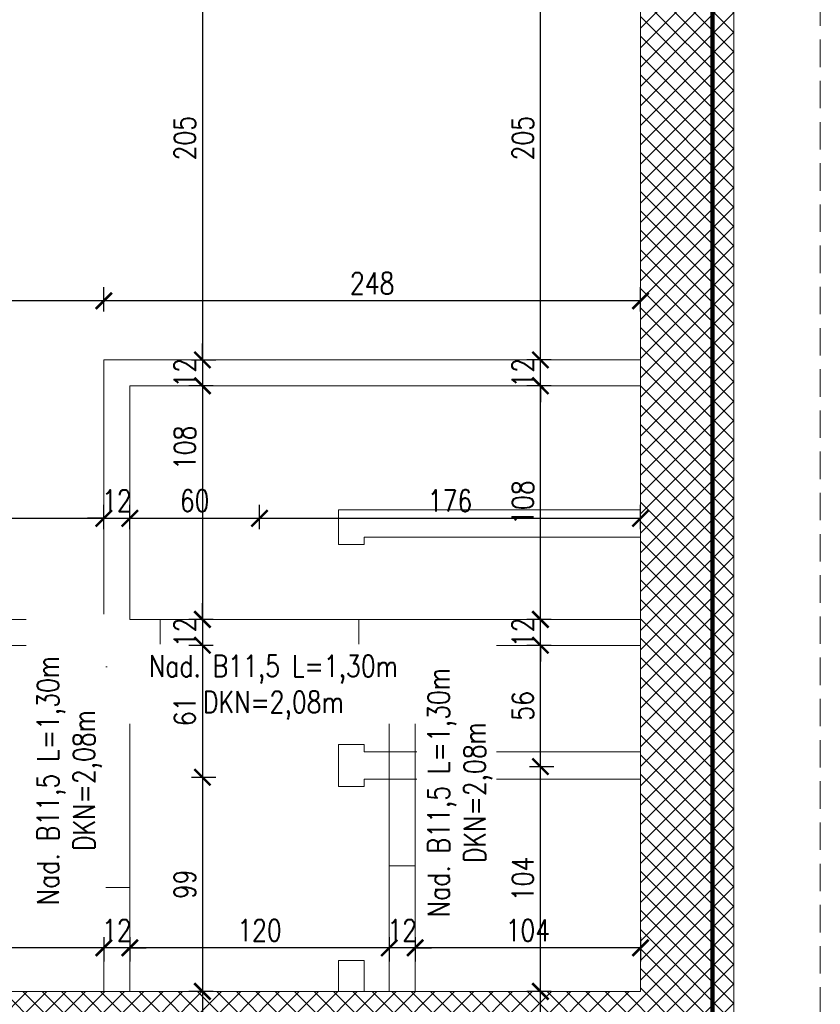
# Model space of a CAD drawing. Header units: millimetres. Extents: x 11984 to 50512, y -26688 to 13952.
# Tile 32 of 85: x 20275 to 20646, y 10828 to 11284. Entities that reach past the tile are written whole.
import ezdxf

# ---------------------------------------------------------------- set-up
doc = ezdxf.new("R2010")
doc.units = ezdxf.units.MM
doc.header["$MEASUREMENT"] = 0
doc.linetypes.add('HIDDEN', pattern=[9.525, 6.35, -3.175])
doc.layers.add('e-cad_opisy', color=7, linetype='Continuous')
for name, color, linetype, lineweight in [('e-cad_wymiary', 5, 'Continuous', 9), ('k-kreskowanie', 252, 'Continuous', 9), ('k-widok', 1, 'Continuous', 20), ('k-wyburzenia', 215, 'PNEUMATIC2', 9), ('k-ściany działowe', 2, 'Continuous', 20), ('k-ściany istniejące', 190, 'Continuous', 18)]:
    doc.layers.add(name, color=color, linetype=linetype, lineweight=lineweight)
doc.styles.add('e-cad_1', font='simplex.shx', dxfattribs={"width": 0.8})
doc.linetypes.add('PNEUMATIC2', pattern='A,0.5,-0.25,["//",Standard,S=0.2,R=0,X=-0.1,Y=-0.1],-0.25', length=1)
doc.dimstyles.new('e-cad_1_50_[cm]', dxfattribs={"dimscale": 5, "dimtxt": 2, "dimasz": 1.5, "dimexe": 1.25, "dimexo": 0.625, "dimtad": 1, "dimdec": 0, "dimrnd": 0.1, "dimdsep": 46, "dimtxsty": 'e-cad_1', "dimblk": 'ARCHTICK', "dimcen": 1.5, "dimclrd": 256, "dimclre": 256, "dimclrt": 7, "dimadec": 0, "dimazin": 0, "dimtfac": 1, "dimtdec": 0, "dimtix": 1, "dimtmove": 0, "dimatfit": 0, "dimfxl": 0, "dimarcsym": 0})

# ---------------------------------------------------------------- blocks, each defined once
blk = doc.blocks.new('_ArchTick')
at = {"color": 0, "linetype": 'ByBlock', "const_width": 0.15}
blk.add_lwpolyline([(-0.5, -0.5), (0.5, 0.5)], dxfattribs=at)
blk = doc.blocks.new('*D900')
at = {"layer": 'Defpoints', "color": 0, "ltscale": 2}
for p in [(20348.52, 11331.32), (20348.52, 11126.32), (20359.81, 11126.32)]:
    blk.add_point(p, dxfattribs=at)
at = {"layer": 'e-cad_wymiary', "lineweight": -2}
for p, q in [((20354.81, 11331.32), (20366.06, 11331.32)), ((20359.81, 11331.32), (20359.81, 11126.32)), ((20354.81, 11126.32), (20366.06, 11126.32))]:
    blk.add_line(p, q, dxfattribs=at)
at = {"layer": 'e-cad_wymiary', "lineweight": -2, "ltscale": 2, "xscale": 7.5, "yscale": 7.5, "zscale": 7.5}
for p, rotation in [((20359.81, 11331.32), 90), ((20359.81, 11126.32), 270)]:
    blk.add_blockref('_ArchTick', p, dxfattribs=dict(at, rotation=rotation))
at = {"layer": 'e-cad_wymiary', "color": 7, "ltscale": 2, "insert": (20351.68, 11228.82), "char_height": 10, "attachment_point": 5, "rotation": 90, "style": 'e-cad_1'}
blk.add_mtext('205', dxfattribs=at)
blk = doc.blocks.new('*D901')
at = {"layer": 'Defpoints', "color": 0, "ltscale": 2}
for p in [(20348.52, 11126.32), (20359.81, 11114.32), (20384.73, 11114.32)]:
    blk.add_point(p, dxfattribs=at)
at = {"layer": 'e-cad_wymiary', "lineweight": -2}
for p, q in [((20359.81, 11126.32), (20359.81, 11133.82)), ((20354.81, 11126.32), (20366.06, 11126.32)), ((20359.81, 11126.32), (20359.81, 11114.32)), ((20364.81, 11114.32), (20353.56, 11114.32)), ((20359.81, 11114.32), (20359.81, 11106.82))]:
    blk.add_line(p, q, dxfattribs=at)
at = {"layer": 'e-cad_wymiary', "lineweight": -2, "ltscale": 2, "xscale": 7.5, "yscale": 7.5, "zscale": 7.5}
for p, rotation in [((20359.81, 11126.32), 270), ((20359.81, 11114.32), 90)]:
    blk.add_blockref('_ArchTick', p, dxfattribs=dict(at, rotation=rotation))
at = {"layer": 'e-cad_wymiary', "color": 7, "ltscale": 2, "insert": (20351.68, 11120.32), "char_height": 10, "attachment_point": 5, "rotation": 90, "style": 'e-cad_1'}
blk.add_mtext('12', dxfattribs=at)
blk = doc.blocks.new('*D902')
at = {"layer": 'Defpoints', "color": 0, "ltscale": 2}
for p in [(20384.73, 11114.32), (20359.81, 11006.32), (20375.03, 11006.32)]:
    blk.add_point(p, dxfattribs=at)
at = {"layer": 'e-cad_wymiary', "lineweight": -2}
for p, q in [((20364.81, 11114.32), (20353.56, 11114.32)), ((20359.81, 11114.32), (20359.81, 11006.32)), ((20364.81, 11006.32), (20353.56, 11006.32))]:
    blk.add_line(p, q, dxfattribs=at)
at = {"layer": 'e-cad_wymiary', "lineweight": -2, "ltscale": 2, "xscale": 7.5, "yscale": 7.5, "zscale": 7.5}
for p, rotation in [((20359.81, 11114.32), 90), ((20359.81, 11006.32), 270)]:
    blk.add_blockref('_ArchTick', p, dxfattribs=dict(at, rotation=rotation))
at = {"layer": 'e-cad_wymiary', "color": 7, "ltscale": 2, "insert": (20351.68, 11085.65), "char_height": 10, "attachment_point": 5, "rotation": 90, "style": 'e-cad_1'}
blk.add_mtext('108', dxfattribs=at)
blk = doc.blocks.new('*D903')
at = {"layer": 'Defpoints', "color": 0, "ltscale": 2}
for p in [(20375.03, 11006.32), (20359.81, 10994.32), (20375.03, 10994.32)]:
    blk.add_point(p, dxfattribs=at)
at = {"layer": 'e-cad_wymiary', "lineweight": -2}
for p, q in [((20359.81, 11006.32), (20359.81, 11013.82)), ((20364.81, 11006.32), (20353.56, 11006.32)), ((20359.81, 11006.32), (20359.81, 10994.32)), ((20364.81, 10994.32), (20353.56, 10994.32)), ((20359.81, 10994.32), (20359.81, 10986.82))]:
    blk.add_line(p, q, dxfattribs=at)
at = {"layer": 'e-cad_wymiary', "lineweight": -2, "ltscale": 2, "xscale": 7.5, "yscale": 7.5, "zscale": 7.5}
for p, rotation in [((20359.81, 11006.32), 270), ((20359.81, 10994.32), 90)]:
    blk.add_blockref('_ArchTick', p, dxfattribs=dict(at, rotation=rotation))
at = {"layer": 'e-cad_wymiary', "color": 7, "ltscale": 2, "insert": (20351.68, 11000.32), "char_height": 10, "attachment_point": 5, "rotation": 90, "style": 'e-cad_1'}
blk.add_mtext('12', dxfattribs=at)
blk = doc.blocks.new('*D904')
at = {"layer": 'Defpoints', "color": 0, "ltscale": 2}
for p in [(20375.03, 10994.32), (20326.22, 10933.32), (20359.81, 10933.32)]:
    blk.add_point(p, dxfattribs=at)
at = {"layer": 'e-cad_wymiary', "lineweight": -2}
for p, q in [((20364.81, 10994.32), (20353.56, 10994.32)), ((20359.81, 10994.32), (20359.81, 10933.32)), ((20354.81, 10933.32), (20366.06, 10933.32))]:
    blk.add_line(p, q, dxfattribs=at)
at = {"layer": 'e-cad_wymiary', "lineweight": -2, "ltscale": 2, "xscale": 7.5, "yscale": 7.5, "zscale": 7.5}
for p, rotation in [((20359.81, 10994.32), 90), ((20359.81, 10933.32), 270)]:
    blk.add_blockref('_ArchTick', p, dxfattribs=dict(at, rotation=rotation))
at = {"layer": 'e-cad_wymiary', "color": 7, "ltscale": 2, "insert": (20351.68, 10963.82), "char_height": 10, "attachment_point": 5, "rotation": 90, "style": 'e-cad_1'}
blk.add_mtext('61', dxfattribs=at)
blk = doc.blocks.new('*D905')
at = {"layer": 'Defpoints', "color": 0, "ltscale": 2}
for p in [(20326.22, 10933.32), (20359.81, 10834.32), (20383.67, 10834.32)]:
    blk.add_point(p, dxfattribs=at)
at = {"layer": 'e-cad_wymiary', "lineweight": -2}
for p, q in [((20354.81, 10933.32), (20366.06, 10933.32)), ((20359.81, 10933.32), (20359.81, 10834.32)), ((20364.81, 10834.32), (20353.56, 10834.32))]:
    blk.add_line(p, q, dxfattribs=at)
at = {"layer": 'e-cad_wymiary', "lineweight": -2, "ltscale": 2, "xscale": 7.5, "yscale": 7.5, "zscale": 7.5}
for p, rotation in [((20359.81, 10933.32), 90), ((20359.81, 10834.32), 270)]:
    blk.add_blockref('_ArchTick', p, dxfattribs=dict(at, rotation=rotation))
at = {"layer": 'e-cad_wymiary', "color": 7, "ltscale": 2, "insert": (20351.68, 10883.82), "char_height": 10, "attachment_point": 5, "rotation": 90, "style": 'e-cad_1'}
blk.add_mtext('99', dxfattribs=at)
blk = doc.blocks.new('*D906')
at = {"layer": 'Defpoints', "color": 0, "ltscale": 2}
for p in [(20383.67, 10834.32), (20359.81, 10402.52), (20383.67, 10402.52)]:
    blk.add_point(p, dxfattribs=at)
at = {"layer": 'e-cad_wymiary', "lineweight": -2}
for p, q in [((20364.81, 10834.32), (20353.56, 10834.32)), ((20359.81, 10834.32), (20359.81, 10402.52)), ((20364.81, 10402.52), (20353.56, 10402.52))]:
    blk.add_line(p, q, dxfattribs=at)
at = {"layer": 'e-cad_wymiary', "lineweight": -2, "ltscale": 2, "xscale": 7.5, "yscale": 7.5, "zscale": 7.5}
for p, rotation in [((20359.81, 10834.32), 90), ((20359.81, 10402.52), 270)]:
    blk.add_blockref('_ArchTick', p, dxfattribs=dict(at, rotation=rotation))
at = {"layer": 'e-cad_wymiary', "color": 7, "ltscale": 2, "insert": (20351.68, 10618.42), "char_height": 10, "attachment_point": 5, "rotation": 90, "style": 'e-cad_1'}
blk.add_mtext('432', dxfattribs=at)
blk = doc.blocks.new('*D910')
at = {"layer": 'Defpoints', "color": 0, "ltscale": 2}
for p in [(20516.15, 10834.32), (20537.19, 10834.32), (20537.19, 10791.99)]:
    blk.add_point(p, dxfattribs=at)
at = {"layer": 'e-cad_wymiary', "lineweight": -2}
for p, q in [((20521.15, 10834.32), (20509.9, 10834.32)), ((20516.15, 10791.99), (20516.15, 10834.32)), ((20521.15, 10791.99), (20509.9, 10791.99))]:
    blk.add_line(p, q, dxfattribs=at)
at = {"layer": 'e-cad_wymiary', "lineweight": -2, "ltscale": 2, "xscale": 7.5, "yscale": 7.5, "zscale": 7.5}
for p, rotation in [((20516.15, 10834.32), 90), ((20516.15, 10791.99), 270)]:
    blk.add_blockref('_ArchTick', p, dxfattribs=dict(at, rotation=rotation))
at = {"layer": 'e-cad_wymiary', "color": 7, "ltscale": 2, "insert": (20508.02, 10813.16), "char_height": 10, "attachment_point": 5, "rotation": 90, "style": 'e-cad_1'}
blk.add_mtext('42', dxfattribs=at)
blk = doc.blocks.new('*D911')
at = {"layer": 'Defpoints', "color": 0, "ltscale": 2}
for p in [(20458.22, 10938.32), (20516.15, 10938.32), (20537.19, 10834.32)]:
    blk.add_point(p, dxfattribs=at)
at = {"layer": 'e-cad_wymiary', "lineweight": -2}
for p, q in [((20511.15, 10938.32), (20522.4, 10938.32)), ((20516.15, 10834.32), (20516.15, 10938.32)), ((20521.15, 10834.32), (20509.9, 10834.32))]:
    blk.add_line(p, q, dxfattribs=at)
at = {"layer": 'e-cad_wymiary', "lineweight": -2, "ltscale": 2, "xscale": 7.5, "yscale": 7.5, "zscale": 7.5}
for p, rotation in [((20516.15, 10938.32), 90), ((20516.15, 10834.32), 270)]:
    blk.add_blockref('_ArchTick', p, dxfattribs=dict(at, rotation=rotation))
at = {"layer": 'e-cad_wymiary', "color": 7, "ltscale": 2, "insert": (20508.02, 10886.32), "char_height": 10, "attachment_point": 5, "rotation": 90, "style": 'e-cad_1'}
blk.add_mtext('104', dxfattribs=at)
blk = doc.blocks.new('*D912')
at = {"layer": 'Defpoints', "color": 0, "ltscale": 2}
for p in [(20516.15, 10994.32), (20540.08, 10994.32), (20458.22, 10938.32)]:
    blk.add_point(p, dxfattribs=at)
at = {"layer": 'e-cad_wymiary', "lineweight": -2}
for p, q in [((20521.15, 10994.32), (20509.9, 10994.32)), ((20516.15, 10938.32), (20516.15, 10994.32)), ((20511.15, 10938.32), (20522.4, 10938.32))]:
    blk.add_line(p, q, dxfattribs=at)
at = {"layer": 'e-cad_wymiary', "lineweight": -2, "ltscale": 2, "xscale": 7.5, "yscale": 7.5, "zscale": 7.5}
for p, rotation in [((20516.15, 10994.32), 90), ((20516.15, 10938.32), 270)]:
    blk.add_blockref('_ArchTick', p, dxfattribs=dict(at, rotation=rotation))
at = {"layer": 'e-cad_wymiary', "color": 7, "ltscale": 2, "insert": (20508.02, 10966.32), "char_height": 10, "attachment_point": 5, "rotation": 90, "style": 'e-cad_1'}
blk.add_mtext('56', dxfattribs=at)
blk = doc.blocks.new('*D913')
at = {"layer": 'Defpoints', "color": 0, "ltscale": 2}
for p in [(20516.15, 11006.32), (20540.08, 11006.32), (20540.08, 10994.32)]:
    blk.add_point(p, dxfattribs=at)
at = {"layer": 'e-cad_wymiary', "lineweight": -2}
for p, q in [((20516.15, 11006.32), (20516.15, 11013.82)), ((20521.15, 11006.32), (20509.9, 11006.32)), ((20516.15, 10994.32), (20516.15, 11006.32)), ((20521.15, 10994.32), (20509.9, 10994.32)), ((20516.15, 10994.32), (20516.15, 10986.82))]:
    blk.add_line(p, q, dxfattribs=at)
at = {"layer": 'e-cad_wymiary', "lineweight": -2, "ltscale": 2, "xscale": 7.5, "yscale": 7.5, "zscale": 7.5}
for p, rotation in [((20516.15, 11006.32), 270), ((20516.15, 10994.32), 90)]:
    blk.add_blockref('_ArchTick', p, dxfattribs=dict(at, rotation=rotation))
at = {"layer": 'e-cad_wymiary', "color": 7, "ltscale": 2, "insert": (20508.02, 11000.32), "char_height": 10, "attachment_point": 5, "rotation": 90, "style": 'e-cad_1'}
blk.add_mtext('12', dxfattribs=at)
blk = doc.blocks.new('*D914')
at = {"layer": 'Defpoints', "color": 0, "ltscale": 2}
for p in [(20516.15, 11114.32), (20540.08, 11114.32), (20540.08, 11006.32)]:
    blk.add_point(p, dxfattribs=at)
at = {"layer": 'e-cad_wymiary', "lineweight": -2}
for p, q in [((20521.15, 11114.32), (20509.9, 11114.32)), ((20516.15, 11006.32), (20516.15, 11114.32)), ((20521.15, 11006.32), (20509.9, 11006.32))]:
    blk.add_line(p, q, dxfattribs=at)
at = {"layer": 'e-cad_wymiary', "lineweight": -2, "ltscale": 2, "xscale": 7.5, "yscale": 7.5, "zscale": 7.5}
for p, rotation in [((20516.15, 11114.32), 90), ((20516.15, 11006.32), 270)]:
    blk.add_blockref('_ArchTick', p, dxfattribs=dict(at, rotation=rotation))
at = {"layer": 'e-cad_wymiary', "color": 7, "ltscale": 2, "insert": (20508.02, 11060.32), "char_height": 10, "attachment_point": 5, "rotation": 90, "style": 'e-cad_1'}
blk.add_mtext('108', dxfattribs=at)
blk = doc.blocks.new('*D915')
at = {"layer": 'Defpoints', "color": 0, "ltscale": 2}
for p in [(20516.15, 11126.32), (20540.08, 11126.32), (20540.08, 11114.32)]:
    blk.add_point(p, dxfattribs=at)
at = {"layer": 'e-cad_wymiary', "lineweight": -2}
for p, q in [((20516.15, 11126.32), (20516.15, 11133.82)), ((20521.15, 11126.32), (20509.9, 11126.32)), ((20516.15, 11114.32), (20516.15, 11126.32)), ((20521.15, 11114.32), (20509.9, 11114.32)), ((20516.15, 11114.32), (20516.15, 11106.82))]:
    blk.add_line(p, q, dxfattribs=at)
at = {"layer": 'e-cad_wymiary', "lineweight": -2, "ltscale": 2, "xscale": 7.5, "yscale": 7.5, "zscale": 7.5}
for p, rotation in [((20516.15, 11126.32), 270), ((20516.15, 11114.32), 90)]:
    blk.add_blockref('_ArchTick', p, dxfattribs=dict(at, rotation=rotation))
at = {"layer": 'e-cad_wymiary', "color": 7, "ltscale": 2, "insert": (20508.02, 11120.32), "char_height": 10, "attachment_point": 5, "rotation": 90, "style": 'e-cad_1'}
blk.add_mtext('12', dxfattribs=at)
blk = doc.blocks.new('*D916')
at = {"layer": 'Defpoints', "color": 0, "ltscale": 2}
for p in [(20516.15, 11331.32), (20540.08, 11331.32), (20540.08, 11126.32)]:
    blk.add_point(p, dxfattribs=at)
at = {"layer": 'e-cad_wymiary', "lineweight": -2}
for p, q in [((20521.15, 11331.32), (20509.9, 11331.32)), ((20516.15, 11126.32), (20516.15, 11331.32)), ((20521.15, 11126.32), (20509.9, 11126.32))]:
    blk.add_line(p, q, dxfattribs=at)
at = {"layer": 'e-cad_wymiary', "lineweight": -2, "ltscale": 2, "xscale": 7.5, "yscale": 7.5, "zscale": 7.5}
for p, rotation in [((20516.15, 11331.32), 90), ((20516.15, 11126.32), 270)]:
    blk.add_blockref('_ArchTick', p, dxfattribs=dict(at, rotation=rotation))
at = {"layer": 'e-cad_wymiary', "color": 7, "ltscale": 2, "insert": (20508.02, 11228.82), "char_height": 10, "attachment_point": 5, "rotation": 90, "style": 'e-cad_1'}
blk.add_mtext('205', dxfattribs=at)
blk = doc.blocks.new('*D917')
at = {"layer": 'Defpoints', "color": 0, "ltscale": 2}
for p in [(20314.22, 11153.61), (20314.22, 11126.32), (20562.44, 11126.32)]:
    blk.add_point(p, dxfattribs=at)
at = {"layer": 'e-cad_wymiary', "lineweight": -2}
for p, q in [((20314.22, 11148.61), (20314.22, 11159.86)), ((20562.44, 11148.61), (20562.44, 11159.86)), ((20562.44, 11153.61), (20314.22, 11153.61))]:
    blk.add_line(p, q, dxfattribs=at)
at = {"layer": 'e-cad_wymiary', "lineweight": -2, "ltscale": 2, "xscale": 7.5, "yscale": 7.5, "zscale": 7.5, "rotation": 180}
blk.add_blockref('_ArchTick', (20314.22, 11153.61), dxfattribs=at)
at = {"layer": 'e-cad_wymiary', "lineweight": -2, "ltscale": 2, "xscale": 7.5, "yscale": 7.5, "zscale": 7.5}
blk.add_blockref('_ArchTick', (20562.44, 11153.61), dxfattribs=at)
at = {"layer": 'e-cad_wymiary', "color": 7, "ltscale": 2, "insert": (20438.33, 11161.73), "char_height": 10, "attachment_point": 5, "style": 'e-cad_1'}
blk.add_mtext('248', dxfattribs=at)
blk = doc.blocks.new('*D918')
at = {"layer": 'Defpoints', "color": 0, "ltscale": 2}
for p in [(20140.1, 11153.61), (20140.1, 11130.89), (20314.22, 11126.32)]:
    blk.add_point(p, dxfattribs=at)
at = {"layer": 'e-cad_wymiary', "lineweight": -2}
for p, q in [((20140.1, 11148.61), (20140.1, 11159.86)), ((20314.22, 11148.61), (20314.22, 11159.86)), ((20314.22, 11153.61), (20140.1, 11153.61))]:
    blk.add_line(p, q, dxfattribs=at)
at = {"layer": 'e-cad_wymiary', "lineweight": -2, "ltscale": 2, "xscale": 7.5, "yscale": 7.5, "zscale": 7.5, "rotation": 180}
blk.add_blockref('_ArchTick', (20140.1, 11153.61), dxfattribs=at)
at = {"layer": 'e-cad_wymiary', "lineweight": -2, "ltscale": 2, "xscale": 7.5, "yscale": 7.5, "zscale": 7.5}
blk.add_blockref('_ArchTick', (20314.22, 11153.61), dxfattribs=at)
at = {"layer": 'e-cad_wymiary', "color": 7, "ltscale": 2, "insert": (20227.16, 11161.73), "char_height": 10, "attachment_point": 5, "style": 'e-cad_1'}
blk.add_mtext('174', dxfattribs=at)
blk = doc.blocks.new('*D925')
at = {"layer": 'Defpoints', "color": 0, "ltscale": 2}
for p in [(20314.22, 11053.05), (20314.22, 11034.48), (20201.1, 11006.32)]:
    blk.add_point(p, dxfattribs=at)
at = {"layer": 'e-cad_wymiary', "lineweight": -2}
for p, q in [((20201.1, 11048.05), (20201.1, 11059.3)), ((20314.22, 11048.05), (20314.22, 11059.3)), ((20201.1, 11053.05), (20314.22, 11053.05))]:
    blk.add_line(p, q, dxfattribs=at)
at = {"layer": 'e-cad_wymiary', "lineweight": -2, "ltscale": 2, "xscale": 7.5, "yscale": 7.5, "zscale": 7.5, "rotation": 180}
blk.add_blockref('_ArchTick', (20201.1, 11053.05), dxfattribs=at)
at = {"layer": 'e-cad_wymiary', "lineweight": -2, "ltscale": 2, "xscale": 7.5, "yscale": 7.5, "zscale": 7.5}
blk.add_blockref('_ArchTick', (20314.22, 11053.05), dxfattribs=at)
at = {"layer": 'e-cad_wymiary', "color": 7, "ltscale": 2, "insert": (20257.66, 11061.17), "char_height": 10, "attachment_point": 5, "style": 'e-cad_1'}
blk.add_mtext('113', dxfattribs=at)
blk = doc.blocks.new('*D926')
at = {"layer": 'Defpoints', "color": 0, "ltscale": 2}
for p in [(20326.22, 11053.05), (20314.22, 11034.48), (20326.22, 11034.48)]:
    blk.add_point(p, dxfattribs=at)
at = {"layer": 'e-cad_wymiary', "lineweight": -2}
for p, q in [((20314.22, 11048.05), (20314.22, 11059.3)), ((20326.22, 11048.05), (20326.22, 11059.3)), ((20314.22, 11053.05), (20306.72, 11053.05)), ((20314.22, 11053.05), (20326.22, 11053.05)), ((20326.22, 11053.05), (20333.72, 11053.05))]:
    blk.add_line(p, q, dxfattribs=at)
at = {"layer": 'e-cad_wymiary', "lineweight": -2, "ltscale": 2, "xscale": 7.5, "yscale": 7.5, "zscale": 7.5}
blk.add_blockref('_ArchTick', (20314.22, 11053.05), dxfattribs=at)
at = {"layer": 'e-cad_wymiary', "lineweight": -2, "ltscale": 2, "xscale": 7.5, "yscale": 7.5, "zscale": 7.5, "rotation": 180}
blk.add_blockref('_ArchTick', (20326.22, 11053.05), dxfattribs=at)
at = {"layer": 'e-cad_wymiary', "color": 7, "ltscale": 2, "insert": (20320.22, 11061.17), "char_height": 10, "attachment_point": 5, "style": 'e-cad_1'}
blk.add_mtext('12', dxfattribs=at)
blk = doc.blocks.new('*D927')
at = {"layer": 'Defpoints', "color": 0, "ltscale": 2}
for p in [(20386.22, 11053.05), (20326.22, 11034.48), (20386.22, 11006.32)]:
    blk.add_point(p, dxfattribs=at)
at = {"layer": 'e-cad_wymiary', "lineweight": -2}
for p, q in [((20326.22, 11048.05), (20326.22, 11059.3)), ((20386.22, 11048.05), (20386.22, 11059.3)), ((20326.22, 11053.05), (20386.22, 11053.05))]:
    blk.add_line(p, q, dxfattribs=at)
at = {"layer": 'e-cad_wymiary', "lineweight": -2, "ltscale": 2, "xscale": 7.5, "yscale": 7.5, "zscale": 7.5, "rotation": 180}
blk.add_blockref('_ArchTick', (20326.22, 11053.05), dxfattribs=at)
at = {"layer": 'e-cad_wymiary', "lineweight": -2, "ltscale": 2, "xscale": 7.5, "yscale": 7.5, "zscale": 7.5}
blk.add_blockref('_ArchTick', (20386.22, 11053.05), dxfattribs=at)
at = {"layer": 'e-cad_wymiary', "color": 7, "ltscale": 2, "insert": (20356.22, 11061.17), "char_height": 10, "attachment_point": 5, "style": 'e-cad_1'}
blk.add_mtext('60', dxfattribs=at)
blk = doc.blocks.new('*D928')
at = {"layer": 'Defpoints', "color": 0, "ltscale": 2}
for p in [(20562.44, 11053.05), (20562.44, 11018.95), (20386.22, 11006.32)]:
    blk.add_point(p, dxfattribs=at)
at = {"layer": 'e-cad_wymiary', "lineweight": -2}
for p, q in [((20386.22, 11048.05), (20386.22, 11059.3)), ((20562.44, 11048.05), (20562.44, 11059.3)), ((20386.22, 11053.05), (20562.44, 11053.05))]:
    blk.add_line(p, q, dxfattribs=at)
at = {"layer": 'e-cad_wymiary', "lineweight": -2, "ltscale": 2, "xscale": 7.5, "yscale": 7.5, "zscale": 7.5, "rotation": 180}
blk.add_blockref('_ArchTick', (20386.22, 11053.05), dxfattribs=at)
at = {"layer": 'e-cad_wymiary', "lineweight": -2, "ltscale": 2, "xscale": 7.5, "yscale": 7.5, "zscale": 7.5}
blk.add_blockref('_ArchTick', (20562.44, 11053.05), dxfattribs=at)
at = {"layer": 'e-cad_wymiary', "color": 7, "ltscale": 2, "insert": (20474.33, 11061.17), "char_height": 10, "attachment_point": 5, "style": 'e-cad_1'}
blk.add_mtext('176', dxfattribs=at)
blk = doc.blocks.new('*D929')
at = {"layer": 'Defpoints', "color": 0, "ltscale": 2}
for p in [(20458.22, 10994.32), (20562.44, 10994.32), (20458.22, 10854.47)]:
    blk.add_point(p, dxfattribs=at)
at = {"layer": 'e-cad_wymiary', "lineweight": -2}
for p, q in [((20458.22, 10859.47), (20458.22, 10848.22)), ((20562.44, 10859.47), (20562.44, 10848.22)), ((20562.44, 10854.47), (20458.22, 10854.47))]:
    blk.add_line(p, q, dxfattribs=at)
at = {"layer": 'e-cad_wymiary', "lineweight": -2, "ltscale": 2, "xscale": 7.5, "yscale": 7.5, "zscale": 7.5, "rotation": 180}
blk.add_blockref('_ArchTick', (20458.22, 10854.47), dxfattribs=at)
at = {"layer": 'e-cad_wymiary', "lineweight": -2, "ltscale": 2, "xscale": 7.5, "yscale": 7.5, "zscale": 7.5}
blk.add_blockref('_ArchTick', (20562.44, 10854.47), dxfattribs=at)
at = {"layer": 'e-cad_wymiary', "color": 7, "ltscale": 2, "insert": (20510.33, 10862.59), "char_height": 10, "attachment_point": 5, "style": 'e-cad_1'}
blk.add_mtext('104', dxfattribs=at)
blk = doc.blocks.new('*D930')
at = {"layer": 'Defpoints', "color": 0, "ltscale": 2}
for p in [(20458.22, 10994.32), (20446.22, 10878.36), (20446.22, 10854.47)]:
    blk.add_point(p, dxfattribs=at)
at = {"layer": 'e-cad_wymiary', "lineweight": -2}
for p, q in [((20446.22, 10859.47), (20446.22, 10848.22)), ((20458.22, 10859.47), (20458.22, 10848.22)), ((20446.22, 10854.47), (20438.72, 10854.47)), ((20458.22, 10854.47), (20446.22, 10854.47)), ((20458.22, 10854.47), (20465.72, 10854.47))]:
    blk.add_line(p, q, dxfattribs=at)
at = {"layer": 'e-cad_wymiary', "lineweight": -2, "ltscale": 2, "xscale": 7.5, "yscale": 7.5, "zscale": 7.5}
blk.add_blockref('_ArchTick', (20446.22, 10854.47), dxfattribs=at)
at = {"layer": 'e-cad_wymiary', "lineweight": -2, "ltscale": 2, "xscale": 7.5, "yscale": 7.5, "zscale": 7.5, "rotation": 180}
blk.add_blockref('_ArchTick', (20458.22, 10854.47), dxfattribs=at)
at = {"layer": 'e-cad_wymiary', "color": 7, "ltscale": 2, "insert": (20452.22, 10862.59), "char_height": 10, "attachment_point": 5, "style": 'e-cad_1'}
blk.add_mtext('12', dxfattribs=at)
blk = doc.blocks.new('*D931')
at = {"layer": 'Defpoints', "color": 0, "ltscale": 2}
for p in [(20326.22, 10877.54), (20446.22, 10878.36), (20326.22, 10854.47)]:
    blk.add_point(p, dxfattribs=at)
at = {"layer": 'e-cad_wymiary', "lineweight": -2}
for p, q in [((20326.22, 10859.47), (20326.22, 10848.22)), ((20446.22, 10859.47), (20446.22, 10848.22)), ((20446.22, 10854.47), (20326.22, 10854.47))]:
    blk.add_line(p, q, dxfattribs=at)
at = {"layer": 'e-cad_wymiary', "lineweight": -2, "ltscale": 2, "xscale": 7.5, "yscale": 7.5, "zscale": 7.5, "rotation": 180}
blk.add_blockref('_ArchTick', (20326.22, 10854.47), dxfattribs=at)
at = {"layer": 'e-cad_wymiary', "lineweight": -2, "ltscale": 2, "xscale": 7.5, "yscale": 7.5, "zscale": 7.5}
blk.add_blockref('_ArchTick', (20446.22, 10854.47), dxfattribs=at)
at = {"layer": 'e-cad_wymiary', "color": 7, "ltscale": 2, "insert": (20386.22, 10862.59), "char_height": 10, "attachment_point": 5, "style": 'e-cad_1'}
blk.add_mtext('120', dxfattribs=at)
blk = doc.blocks.new('*D932')
at = {"layer": 'Defpoints', "color": 0, "ltscale": 2}
for p in [(20314.22, 10877.54), (20326.22, 10877.54), (20314.22, 10854.47)]:
    blk.add_point(p, dxfattribs=at)
at = {"layer": 'e-cad_wymiary', "lineweight": -2}
for p, q in [((20314.22, 10859.47), (20314.22, 10848.22)), ((20326.22, 10859.47), (20326.22, 10848.22)), ((20314.22, 10854.47), (20306.72, 10854.47)), ((20326.22, 10854.47), (20314.22, 10854.47)), ((20326.22, 10854.47), (20333.72, 10854.47))]:
    blk.add_line(p, q, dxfattribs=at)
at = {"layer": 'e-cad_wymiary', "lineweight": -2, "ltscale": 2, "xscale": 7.5, "yscale": 7.5, "zscale": 7.5}
blk.add_blockref('_ArchTick', (20314.22, 10854.47), dxfattribs=at)
at = {"layer": 'e-cad_wymiary', "lineweight": -2, "ltscale": 2, "xscale": 7.5, "yscale": 7.5, "zscale": 7.5, "rotation": 180}
blk.add_blockref('_ArchTick', (20326.22, 10854.47), dxfattribs=at)
at = {"layer": 'e-cad_wymiary', "color": 7, "ltscale": 2, "insert": (20320.22, 10862.59), "char_height": 10, "attachment_point": 5, "style": 'e-cad_1'}
blk.add_mtext('12', dxfattribs=at)
blk = doc.blocks.new('*D933')
at = {"layer": 'Defpoints', "color": 0, "ltscale": 2}
for p in [(20314.22, 10877.54), (20114.55, 10854.47), (20114.55, 10834.32)]:
    blk.add_point(p, dxfattribs=at)
at = {"layer": 'e-cad_wymiary', "lineweight": -2}
for p, q in [((20114.55, 10849.47), (20114.55, 10860.72)), ((20314.22, 10859.47), (20314.22, 10848.22)), ((20314.22, 10854.47), (20114.55, 10854.47))]:
    blk.add_line(p, q, dxfattribs=at)
at = {"layer": 'e-cad_wymiary', "lineweight": -2, "ltscale": 2, "xscale": 7.5, "yscale": 7.5, "zscale": 7.5, "rotation": 180}
blk.add_blockref('_ArchTick', (20114.55, 10854.47), dxfattribs=at)
at = {"layer": 'e-cad_wymiary', "lineweight": -2, "ltscale": 2, "xscale": 7.5, "yscale": 7.5, "zscale": 7.5}
blk.add_blockref('_ArchTick', (20314.22, 10854.47), dxfattribs=at)
at = {"layer": 'e-cad_wymiary', "color": 7, "ltscale": 2, "insert": (20214.39, 10862.59), "char_height": 10, "attachment_point": 5, "style": 'e-cad_1'}
blk.add_mtext('200', dxfattribs=at)

msp = doc.modelspace()

# ---------------------------------------------------------------- hatches: boundary and pattern name
at = {"layer": 'k-kreskowanie'}
h = msp.add_hatch(dxfattribs=at)
h.set_pattern_fill('ANSI37', color=256, scale=2, style=0)
h.set_pattern_definition([(45, (20560.6375, -11648.78), (-4.490128, 4.490128), []), (135, (20560.6375, -11648.78), (-4.490128, -4.490128), [])])
h.paths.add_polyline_path([(20114.55, 10359.34), (20114.55, 10402.52), (20124.71, 10402.52), (20124.71, 10552.38), (20150.11, 10552.38), (20150.11, 10402.52), (20562.44, 10402.52), (20562.44, 10522.75), (20605.62, 10522.75), (20605.62, 9739.58), (20562.44, 9739.58), (20497.32, 9739.58), (20497.32, 9782.76), (20562.44, 9782.76), (20562.44, 10359.34)])
h.paths.add_polyline_path([(20114.55, 10791.99), (20114.55, 10834.32), (20124.71, 10834.32), (20562.44, 10834.32), (20562.44, 11331.32), (20481.16, 11331.32), (20481.16, 11374.5), (20605.62, 11374.5), (20605.62, 10677.69), (20562.44, 10677.69), (20562.44, 10791.99), (20150.11, 10791.99), (20150.11, 10654.38), (20124.71, 10654.38), (20124.71, 10791.99)])
h.paths.add_polyline_path([(20200.91, 10806.38), (20221.23, 10806.38), (20221.23, 10819.93), (20200.91, 10819.93)], flags=16)
h.paths.add_polyline_path([(20161.97, 10806.38), (20180.59, 10806.38), (20180.59, 10819.93), (20161.97, 10819.93)], flags=16)
h.paths.add_polyline_path([(17610.48, 10686.04), (17610.48, 11090.05), (17655.48, 11090.05), (17655.48, 10833.52), (17958.48, 10833.52), (17958.48, 10927.02), (17982.48, 10927.02), (17982.48, 10833.52), (17989.48, 10833.52), (17989.48, 10794.52), (17655.48, 10794.52), (17655.48, 10686.04)])
h.paths.add_polyline_path([(19732.71, 10791.99), (19732.71, 10834.32), (19849.55, 10834.32), (19849.55, 11374.5), (19973.16, 11374.5), (19973.16, 11331.32), (19892.73, 11331.32), (19892.73, 10834.32), (19914.74, 10834.32), (19914.74, 10791.99), (19901.86, 10791.99), (19901.86, 10816.54), (19826.86, 10816.54), (19826.86, 10791.99)])
h.paths.add_polyline_path([(17610.48, 10284.84), (17610.48, 10539.8), (17655.48, 10539.8), (17655.48, 10402.52), (17782.87, 10402.52), (18091.48, 10402.52), (18091.48, 10422.52), (18117.52, 10422.52), (18117.52, 10402.52), (18140.01, 10402.52), (18140.01, 10359.34), (17655.48, 10359.34), (17655.48, 10284.84)])
h.paths.add_polyline_path([(18902.97, 10359.34), (18902.97, 10402.52), (19002.88, 10402.52), (19002.88, 10017.29), (19096.01, 10017.29), (19096.01, 9992.74), (19002.88, 9992.74), (19002.88, 9907.76), (18977.48, 9907.76), (18977.48, 10359.34)])
h.paths.add_polyline_path([(18594.48, 10791.99), (18594.48, 10834.32), (18602.48, 10834.32), (18602.48, 10862.32), (18647.48, 10862.32), (18647.48, 10834.32), (18848.79, 10834.32), (18848.79, 10791.99), (18789.52, 10791.99), (18789.52, 10566.78), (18775.52, 10566.78), (18775.52, 10791.99)])
h.paths.add_polyline_path([(19218.09, 9992.74), (19218.09, 10017.29), (19228.09, 10017.29), (19228.09, 10402.52), (19359.65, 10402.52), (19359.65, 10359.34), (19265.65, 10359.34), (19265.65, 10281.34), (19252.65, 10281.34), (19252.65, 9907.76), (19228.09, 9907.76), (19228.09, 9992.74)])
h.paths.add_polyline_path([(19616.95, 10359.34), (19616.95, 10402.52), (20014.65, 10402.52), (20014.65, 10359.34), (19936.21, 10359.34), (19936.21, 10281.34), (19897.81, 10281.34), (19897.81, 10359.34)])
h.paths.add_polyline_path([(19909.81, 10293.34), (19924.21, 10293.34), (19924.21, 10314.34), (19909.81, 10314.34)], flags=16)
h.paths.add_polyline_path([(19909.81, 10326.34), (19924.21, 10326.34), (19924.21, 10347.34), (19909.81, 10347.34)], flags=16)
h.paths.add_polyline_path([(17610.48, 9739.58), (17610.48, 10131.59), (17655.48, 10131.59), (17655.48, 9782.76), (17712.07, 9782.76), (17712.07, 9739.58)])
h.paths.add_polyline_path([(18273.77, 10794.52), (18273.77, 10833.52), (18327.48, 10833.52), (18327.48, 10849.32), (18368.48, 10849.32), (18368.48, 10834.32), (18504.48, 10834.32), (18504.48, 10801.99), (18491.48, 10801.99), (18491.48, 10793.99), (18471.52, 10793.99), (18471.52, 10731.52), (18454.52, 10731.52), (18454.52, 10794.52)])
h.paths.add_polyline_path([(18230.01, 10359.34), (18230.01, 10402.52), (18601.48, 10402.52), (18601.48, 10359.34)])
h.paths.add_polyline_path([(19366.95, 10791.99), (19366.95, 10834.32), (19577.77, 10834.32), (19577.77, 10791.99)])
h.paths.add_polyline_path([(19003.73, 10791.99), (19003.73, 10834.32), (19212.01, 10834.32), (19212.01, 10791.99)])
h.paths.add_polyline_path([(20128.1, 11331.32), (20128.1, 11374.5), (20326.22, 11374.5), (20326.22, 11331.32)])
h.paths.add_polyline_path([(19851.31, 9739.58), (19851.31, 9782.76), (19897.81, 9782.76), (19897.81, 9812.76), (19923.21, 9812.76), (19923.21, 9782.76), (19957.43, 9782.76), (19957.43, 9739.58)])
h.paths.add_polyline_path([(18908.12, 9739.58), (18908.12, 9782.76), (19038.06, 9782.76), (19038.06, 9739.58)])
h.paths.add_polyline_path([(19181.06, 9739.58), (19181.06, 9782.76), (19311, 9782.76), (19311, 9739.58), (19194.23, 9739.58)])
h.paths.add_polyline_path([(18703.48, 10359.34), (18703.48, 10402.52), (18812.38, 10402.52), (18812.38, 10359.34)])
h.paths.add_polyline_path([(18091.48, 10774.52), (18091.48, 10833.52), (18167.48, 10833.52), (18167.48, 10794.52), (18117.52, 10794.52), (18117.52, 10774.52)])
h.paths.add_polyline_path([(18262.12, 9739.58), (18262.12, 9782.76), (18358.5, 9782.76), (18358.5, 9739.58)])
h.paths.add_polyline_path([(19459.55, 10359.34), (19459.55, 10402.52), (19514.95, 10402.52), (19514.95, 10359.34)])
h.paths.add_polyline_path([(17862.07, 9739.58), (17862.07, 9782.76), (17912.3, 9782.76), (17912.3, 9739.58)])
h.paths.add_polyline_path([(18454.52, 10604.52), (18454.52, 10731.52), (18471.52, 10731.52), (18471.52, 10604.52)])
h.paths.add_polyline_path([(18708.31, 9739.58), (18708.31, 9782.76), (18758.12, 9782.76), (18758.12, 9739.58)])
h.paths.add_polyline_path([(18508.5, 9739.58), (18508.5, 9782.76), (18558.31, 9782.76), (18558.31, 9739.58)])
h.paths.add_polyline_path([(18062.3, 9739.58), (18062.3, 9782.76), (18112.12, 9782.76), (18112.12, 9739.58)])
h.paths.add_polyline_path([(19461, 9739.58), (19461, 9782.76), (19506.58, 9782.76), (19506.58, 9739.58)])
h.paths.add_polyline_path([(20107.43, 9739.58), (20107.43, 9782.76), (20152.58, 9782.76), (20152.58, 9739.58)])
h.paths.add_polyline_path([(19656.58, 9739.58), (19656.58, 9782.76), (19701.31, 9782.76), (19701.31, 9739.58)])
h.paths.add_polyline_path([(20302.58, 9739.58), (20302.58, 9782.76), (20347.32, 9782.76), (20347.32, 9739.58)])
h.paths.add_polyline_path([(17958.48, 11029.02), (17958.48, 11072.32), (17982.48, 11072.32), (17982.48, 11051.92), (17982.48, 11029.02)])
h.paths.add_polyline_path([(20146.39, 10448.92), (20128.44, 10448.92), (20128.44, 10463.92), (20146.39, 10463.92)], flags=24)
h.paths.add_polyline_path([(20177.06, 10389.91), (20177.06, 10371.96), (20162.06, 10371.96), (20162.06, 10389.91)], flags=24)
h.paths.add_polyline_path([(20515.52, 10389.91), (20515.52, 10371.96), (20500.52, 10371.96), (20500.52, 10389.91)], flags=24)
h.paths.add_polyline_path([(20177.06, 10822.13), (20177.06, 10804.18), (20162.06, 10804.18), (20162.06, 10822.13)], flags=24)
h.paths.add_polyline_path([(20515.52, 10822.13), (20515.52, 10804.18), (20500.52, 10804.18), (20500.52, 10822.13)], flags=24)
h.paths.add_polyline_path([(17979.65, 10866.66), (17961.31, 10866.66), (17961.31, 10881.66), (17979.65, 10881.66)], flags=24)
h.paths.add_polyline_path([(17873.53, 10822.81), (17873.53, 10805.24), (17858.53, 10805.24), (17858.53, 10822.81)], flags=24)
h.paths.add_polyline_path([(18999.16, 10109.31), (18981.2, 10109.31), (18981.2, 10124.31), (18999.16, 10124.31)], flags=24)
h.paths.add_polyline_path([(18999.16, 10283.57), (18981.2, 10283.57), (18981.2, 10298.57), (18999.16, 10298.57)], flags=24)
h.paths.add_polyline_path([(18933.97, 10389.91), (18933.97, 10371.96), (18918.97, 10371.96), (18918.97, 10389.91)], flags=24)
h.paths.add_polyline_path([(19060.03, 10013.99), (19060.03, 9996.04), (19045.03, 9996.04), (19045.03, 10013.99)], flags=24)
h.paths.add_polyline_path([(18999.16, 10304.98), (18981.2, 10304.98), (18981.2, 10319.98), (18999.16, 10319.98)], flags=24)
h.paths.add_polyline_path([(19345.09, 10389.91), (19345.09, 10371.96), (19330.09, 10371.96), (19330.09, 10389.91)], flags=24)
h.paths.add_polyline_path([(19249.35, 10109.31), (19231.39, 10109.31), (19231.39, 10124.31), (19249.35, 10124.31)], flags=24)
h.paths.add_polyline_path([(19255.85, 10283.57), (19237.89, 10283.57), (19237.89, 10298.57), (19255.85, 10298.57)], flags=24)
h.paths.add_polyline_path([(19255.85, 10304.98), (19237.89, 10304.98), (19237.89, 10319.98), (19255.85, 10319.98)], flags=24)
h.paths.add_polyline_path([(19772.76, 10389.91), (19772.76, 10371.96), (19757.76, 10371.96), (19757.76, 10389.91)], flags=24)
h.paths.add_polyline_path([(19957.55, 10389.91), (19957.55, 10371.96), (19942.55, 10371.96), (19942.55, 10389.91)], flags=24)
h.paths.add_polyline_path([(19925.98, 10304.98), (19908.03, 10304.98), (19908.03, 10319.98), (19925.98, 10319.98)], flags=24)
h.paths.add_polyline_path([(18297.75, 10822.81), (18297.75, 10805.24), (18282.75, 10805.24), (18282.75, 10822.81)], flags=24)
h.paths.add_polyline_path([(18554.65, 10389.91), (18554.65, 10371.96), (18539.65, 10371.96), (18539.65, 10389.91)], flags=24)
h.paths.add_polyline_path([(18471.23, 10652.29), (18454.81, 10652.29), (18454.81, 10667.29), (18471.23, 10667.29)], flags=24)
h.paths.add_polyline_path([(19898.77, 10243.02), (19664.82, 10243.02), (19664.82, 10296.6), (19898.77, 10296.6)], flags=9)
h.paths.add_polyline_path([(20146.39, 10652.29), (20128.44, 10652.29), (20128.44, 10667.29), (20146.39, 10667.29)], flags=9)
h.paths.add_polyline_path([(17873.53, 10412.6), (17873.53, 10395.03), (17858.53, 10395.03), (17858.53, 10412.6)], flags=9)
h.paths.add_polyline_path([(20127.85, 10730.09), (20111.42, 10730.09), (20111.42, 10745.09), (20127.85, 10745.09)], flags=9)
h.paths.add_polyline_path([(18790.93, 10652.29), (18774.12, 10652.29), (18774.12, 10667.29), (18790.93, 10667.29)], flags=9)
h.paths.add_polyline_path([(17991.15, 10866.66), (17980.81, 10866.66), (17980.81, 10881.66), (17991.15, 10881.66)], flags=9)

# ---------------------------------------------------------------- linework, layer by layer
at = {"layer": 'e-cad_wymiary', "linetype": 'HIDDEN', "ltscale": 2, "const_width": 2}
msp.add_lwpolyline([(20595.78, 11391.35), (20595.78, 9725.88)], dxfattribs=at)
at = {"layer": 'k-widok'}
for p, q in [((20340.22, 11006.32), (20432.22, 11006.32)), ((20340.22, 10994.32), (20432.22, 10994.32)), ((20314.22, 10882.32), (20314.22, 10984.32)), ((20326.22, 10882.32), (20326.22, 10984.32)), ((20446.22, 10892.32), (20446.22, 10984.32)), ((20458.22, 10892.32), (20458.22, 10984.32))]:
    msp.add_line(p, q, dxfattribs=at)
at = {"layer": 'k-wyburzenia', "ltscale": 25}
for points in [[(20434.59, 11056.98), (20422.74, 11056.98)], [(20422.74, 11056.98), (20422.74, 11040.9)], [(20562.44, 11056.98), (20434.59, 11056.98)], [(20434.59, 11040.9), (20434.59, 11044.28)], [(20434.59, 11044.28), (20562.44, 11044.28)], [(20422.74, 11040.9), (20434.59, 11040.9)], [(20434.59, 10948.46), (20422.74, 10948.46)], [(20422.74, 10948.46), (20422.74, 10928.99)], [(20434.59, 10945.08), (20434.59, 10948.46)], [(20562.44, 10945.08), (20434.59, 10945.08)], [(20434.59, 10928.99), (20434.59, 10932.38)], [(20434.59, 10932.38), (20562.44, 10932.38)], [(20422.74, 10928.99), (20434.59, 10928.99)], [(20434.59, 10848.56), (20422.74, 10848.56)], [(20422.74, 10848.56), (20422.74, 10834.32)], [(20434.59, 10834.32), (20434.59, 10848.56)]]:
    msp.add_lwpolyline(points, dxfattribs=at)
at = {"layer": 'k-ściany działowe'}
for points in [[(20252.1, 11006.32), (20314.22, 11006.32), (20314.22, 11126.32), (20562.44, 11126.32), (20562.44, 11114.32), (20326.22, 11114.32), (20326.22, 11006.32), (20340.22, 11006.32), (20340.22, 10994.32), (20326.22, 10994.32), (20326.22, 10984.32), (20314.22, 10984.32), (20314.22, 10994.32), (20252.1, 10994.32), (20252.1, 11006.32)], [(20562.44, 11006.32), (20432.22, 11006.32), (20432.22, 10994.32), (20446.22, 10994.32), (20446.22, 10984.32), (20458.22, 10984.32), (20458.22, 10994.32), (20562.44, 10994.32), (20562.44, 11006.32)]]:
    msp.add_lwpolyline(points, dxfattribs=at)
for points in [[(20446.22, 10834.32), (20458.22, 10834.32), (20458.22, 10892.32), (20446.22, 10892.32)], [(20326.22, 10834.32), (20314.22, 10834.32), (20314.22, 10882.32), (20326.22, 10882.32)]]:
    msp.add_lwpolyline(points, close=True, dxfattribs=at)
at = {"layer": 'k-ściany istniejące'}
for points in [[(20605.62, 10677.69), (20605.62, 11374.5)], [(20562.44, 11331.32), (20562.44, 10834.32)], [(20562.44, 10834.32), (20124.71, 10834.32)]]:
    msp.add_lwpolyline(points, dxfattribs=at)

# ---------------------------------------------------------------- dimensions: what is measured, and where the dimension line sits
at = {"layer": 'e-cad_wymiary'}
dim = msp.add_linear_dim(base=(20359.81, 11126.32), p1=(20348.52, 11331.32), p2=(20348.52, 11126.32), angle=90, dimstyle='e-cad_1_50_[cm]', dxfattribs=at)
dim.commit()
dim.dimension.update_dxf_attribs({"geometry": '*D900', "text_midpoint": (20351.68, 11228.82)})
for base, p1, p2, picture, middle in [((20516.15, 11331.32), (20540.08, 11126.32), (20540.08, 11331.32), '*D916', (20508.02, 11228.82)), ((20359.81, 11114.32), (20348.52, 11126.32), (20384.73, 11114.32), '*D901', (20351.68, 11120.32)), ((20516.15, 11126.32), (20540.08, 11114.32), (20540.08, 11126.32), '*D915', (20508.02, 11120.32)), ((20516.15, 11114.32), (20540.08, 11006.32), (20540.08, 11114.32), '*D914', (20508.02, 11060.32)), ((20516.15, 11006.32), (20540.08, 10994.32), (20540.08, 11006.32), '*D913', (20508.02, 11000.32)), ((20359.81, 10834.32), (20326.22, 10933.32), (20383.67, 10834.32), '*D905', (20351.68, 10883.82)), ((20359.81, 10402.52), (20383.67, 10834.32), (20383.67, 10402.52), '*D906', (20351.68, 10618.42)), ((20516.15, 10834.32), (20537.19, 10791.99), (20537.19, 10834.32), '*D910', (20508.02, 10813.16))]:
    dim = msp.add_linear_dim(base=base, p1=p1, p2=p2, angle=90, dimstyle='e-cad_1_50_[cm]', override={"dimtmove": 1}, dxfattribs=at)
    dim.commit()
    dim.dimension.update_dxf_attribs({"geometry": picture, "text_midpoint": middle})
for base, p1, p2, picture, middle in [((20140.1, 11153.61), (20314.22, 11126.32), (20140.1, 11130.89), '*D918', (20227.16, 11161.73)), ((20314.22, 11053.05), (20201.1, 11006.32), (20314.22, 11034.48), '*D925', (20257.66, 11061.17)), ((20326.22, 11053.05), (20314.22, 11034.48), (20326.22, 11034.48), '*D926', (20320.22, 11061.17)), ((20386.22, 11053.05), (20326.22, 11034.48), (20386.22, 11006.32), '*D927', (20356.22, 11061.17)), ((20562.44, 11053.05), (20386.22, 11006.32), (20562.44, 11018.95), '*D928', (20474.33, 11061.17)), ((20326.22, 10854.47), (20446.22, 10878.36), (20326.22, 10877.54), '*D931', (20386.22, 10862.59))]:
    dim = msp.add_linear_dim(base=base, p1=p1, p2=p2, dimstyle='e-cad_1_50_[cm]', override={"dimtmove": 1}, dxfattribs=at)
    dim.commit()
    dim.dimension.update_dxf_attribs({"geometry": picture, "text_midpoint": middle})
dim = msp.add_linear_dim(base=(20314.22, 11153.61), p1=(20562.44, 11126.32), p2=(20314.22, 11126.32), dimstyle='e-cad_1_50_[cm]', dxfattribs=at)
dim.commit()
dim.dimension.update_dxf_attribs({"geometry": '*D917', "text_midpoint": (20438.33, 11161.73)})
dim = msp.add_linear_dim(base=(20359.81, 11006.32), p1=(20384.73, 11114.32), p2=(20375.03, 11006.32), angle=90, dimstyle='e-cad_1_50_[cm]', override={"dimtmove": 1}, dxfattribs=at)
dim.commit()
dim.dimension.update_dxf_attribs({"geometry": '*D902', "text_midpoint": (20359.81, 11085.65), "dimtype": 160})

# ---------------------------------------------------------------- next in the draw order: texts
at = {"layer": 'e-cad_opisy', "linetype": 'Continuous', "char_height": 10, "width": 143.6031, "attachment_point": 2, "rotation": 90, "style": 'e-cad_1', "bg_fill": 2}
for insert in [(20283.35, 10931.86), (20464.08, 10926.28)]:
    msp.add_mtext('Nad. B11,5 L=1,30m\\PDKN=2,08m', dxfattribs=dict(at, insert=insert))
at = {"layer": 'e-cad_opisy', "linetype": 'Continuous', "insert": (20392.63, 10989.76), "char_height": 10, "width": 143.6031, "attachment_point": 2, "style": 'e-cad_1', "bg_fill": 2}
msp.add_mtext('Nad. B11,5 L=1,30m\\PDKN=2,08m', dxfattribs=at)

# ---------------------------------------------------------------- next in the draw order: linework, layer by layer
at = {"layer": 'k-widok', "color": 4, "linetype": 'HIDDEN', "ltscale": 2}
msp.add_lwpolyline([(17570.48, 11408.7), (17570.48, 9699.58), (20645.62, 9699.58), (20645.62, 11414.5), (19809.55, 11414.5), (19809.55, 10874.32), (18406.55, 10874.32), (18406.55, 11408.7), (17570.48, 11408.7)], dxfattribs=at)

# ---------------------------------------------------------------- next in the draw order: dimensions: what is measured, and where the dimension line sits
at = {"layer": 'e-cad_wymiary'}
for base, p1, p2, picture, middle in [((20359.81, 10994.32), (20375.03, 11006.32), (20375.03, 10994.32), '*D903', (20351.68, 11000.32)), ((20359.81, 10933.32), (20375.03, 10994.32), (20326.22, 10933.32), '*D904', (20351.68, 10963.82)), ((20516.15, 10994.32), (20458.22, 10938.32), (20540.08, 10994.32), '*D912', (20508.02, 10966.32)), ((20516.15, 10938.32), (20537.19, 10834.32), (20458.22, 10938.32), '*D911', (20508.02, 10886.32))]:
    dim = msp.add_linear_dim(base=base, p1=p1, p2=p2, angle=90, dimstyle='e-cad_1_50_[cm]', override={"dimtmove": 1}, dxfattribs=at)
    dim.commit()
    dim.dimension.update_dxf_attribs({"geometry": picture, "text_midpoint": middle})
for base, p1, p2, picture, middle in [((20446.22, 10854.47), (20458.22, 10994.32), (20446.22, 10878.36), '*D930', (20452.22, 10862.59)), ((20114.55, 10854.47), (20314.22, 10877.54), (20114.55, 10834.32), '*D933', (20214.39, 10862.59)), ((20314.22, 10854.47), (20326.22, 10877.54), (20314.22, 10877.54), '*D932', (20320.22, 10862.59))]:
    dim = msp.add_linear_dim(base=base, p1=p1, p2=p2, dimstyle='e-cad_1_50_[cm]', override={"dimtmove": 1}, dxfattribs=at)
    dim.commit()
    dim.dimension.update_dxf_attribs({"geometry": picture, "text_midpoint": middle})
dim = msp.add_linear_dim(base=(20458.22, 10854.47), p1=(20562.44, 10994.32), p2=(20458.22, 10994.32), dimstyle='e-cad_1_50_[cm]', dxfattribs=at)
dim.commit()
dim.dimension.update_dxf_attribs({"geometry": '*D929', "text_midpoint": (20510.33, 10862.59)})

doc.saveas('drawing.dxf')
